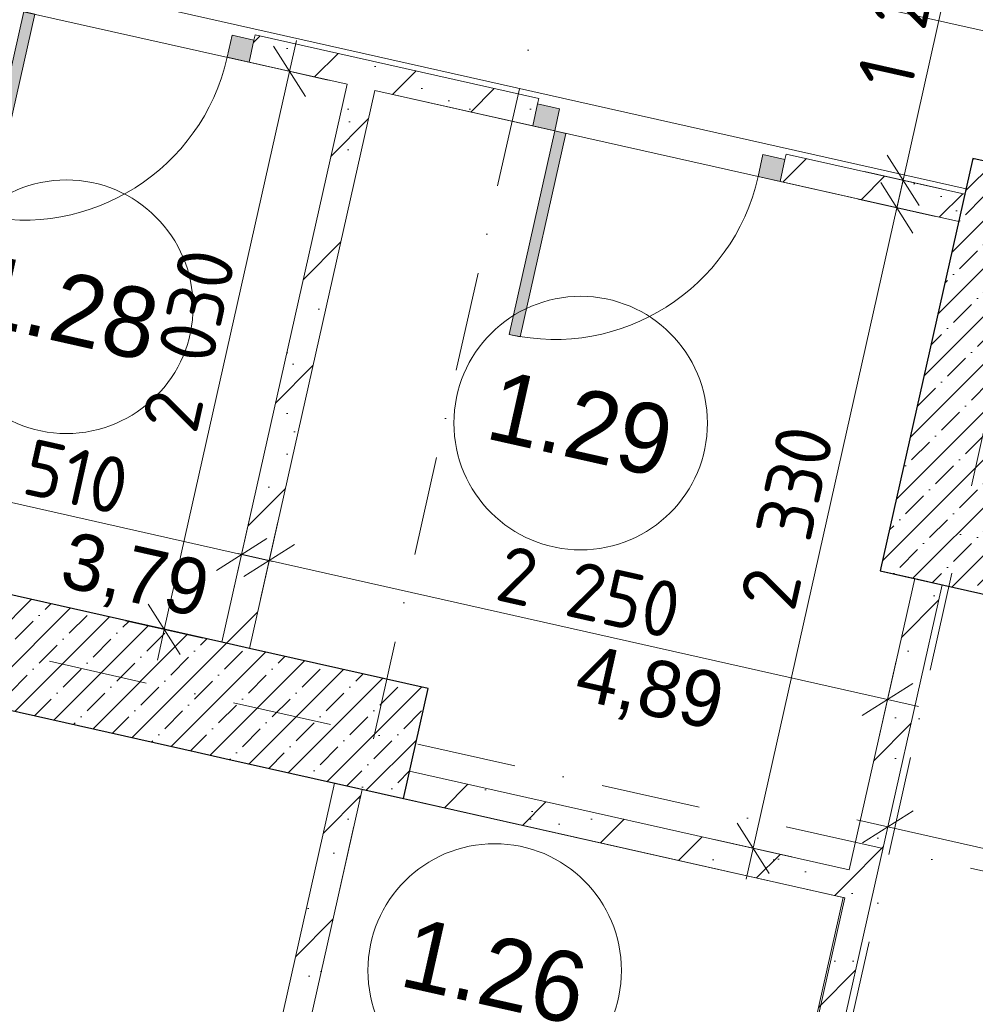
# Model space of a CAD drawing. Header units: millimetres. Extents: x -7218036 to -6934485, y 6013857 to 6210136.
# Tile 123 of 214: x -7192198 to -7188805, y 6194415 to 6197910. Entities that reach past the tile are written whole.
import ezdxf
from ezdxf.enums import TextEntityAlignment as Align

# ---------------------------------------------------------------- set-up
doc = ezdxf.new("R2010")
doc.units = ezdxf.units.MM
doc.header["$MEASUREMENT"] = 0
doc.linetypes.add('Штрихпунктирная', pattern=[670.277762, 352.777767, -176.388884, 0, -141.111112])
for name, color, linetype in [('S - автостоянка.АР', 7, 'Continuous'), ('АР-Стены_внутренние_пилоны.АР', 7, 'Continuous'), ('АР-Стены_Перегородки_100_.АР', 7, 'Continuous'), ('АР-Чертеж-Оси_Осевые размеры.АР', 7, 'Continuous'), ('АР-Чертеж-Размеры.АР', 7, 'Continuous')]:
    doc.layers.add(name, color=color, linetype=linetype)
for name, color, linetype, lineweight in [('АР-Лотки_Ном._пера__120', 7, 'Continuous', 0), ('АР-Стены_внутренние_пилоны.АР_Ном._пера__1', 7, 'Continuous', 30), ('АР-Стены_Перегородки_100_.АР_Ном._пера__1', 7, 'Continuous', 15), ('АР-Чертеж-Оси_Осевые размеры.АР_Ном._пера__120', 7, 'Continuous', 0), ('АР-Чертеж-Размеры.АР_Ном._пера__1', 7, 'Continuous', 0), ('Двери Archicad_Ном._пера__120', 7, 'Continuous', 0), ('Паспорта Зон Archicad_Ном._пера__1', 7, 'Continuous', 0)]:
    doc.layers.add(name, color=color, linetype=linetype, lineweight=lineweight)
doc.styles.add('РЎР“Р•РќР•Р\xa0Р\x98Р\xa0_РЎРўР\x98Р›Р¬_1', font='GOTHIC.TTF')
doc.styles.add('РЎР“Р•РќР•Р\xa0Р\x98Р\xa0_РЎРўР\x98Р›Р¬_4', font='GOST_Common.ttf')
doc.dimstyles.new('СГЕНЕРИР_СТИЛЬ__10', dxfattribs={"dimtxt": 200, "dimasz": 142.5, "dimexe": 0.18, "dimexo": 300000, "dimgap": 0, "dimtad": 1, "dimdec": 0, "dimzin": 0, "dimdsep": 46, "dimtxsty": 'РЎР“Р•РќР•Р\xa0Р\x98Р\xa0_РЎРўР\x98Р›Р¬_4', "dimblk": 'ARROWHEAD_6', "dimblk1": 'ARROWHEAD_6', "dimblk2": 'ARROWHEAD_6', "dimcen": 0.09, "dimclrd": 7, "dimclre": 7, "dimclrt": 7, "dimazin": 0, "dimtfac": 1, "dimtdec": 4, "dimtmove": 0, "dimatfit": 3, "dimfxl": 1, "dimtolj": 1, "dimtzin": 0, "dimarcsym": 0})
doc.dimstyles.new('СГЕНЕРИР_СТИЛЬ__16', dxfattribs={"dimtxt": 0.18, "dimasz": 182.4, "dimexe": 0.18, "dimexo": 0.0625, "dimgap": 0, "dimtad": 0, "dimtih": 1, "dimtoh": 1, "dimdec": 4, "dimzin": 0, "dimdsep": 46, "dimcen": 0.09, "dimadec": 0, "dimazin": 0, "dimtfac": 1, "dimtdec": 4, "dimtmove": 0, "dimatfit": 3, "dimldrblk": 'ARROWHEAD_11', "dimfxl": 1, "dimtolj": 1, "dimtzin": 0, "dimarcsym": 0})
pattern_1 = [(45, (-6566190.34, 6562677.8), (-169.70563, 169.70563), []), (90, (-6566360.05, 6562847.5), (-216, 0), [0, -144, 0, -216]), (155, (-6566190.34, 6563017.2), (91.285545, 195.76248), [0, -105.6, 0, -182.4])]
pattern_2 = [(45, (-6566190.34, 6562677.8), (-84.852814, 84.852814), []), (45, (-6566232.77, 6562720.22), (-84.852814, 84.852814), [90, -30, 0, -30])]

# ---------------------------------------------------------------- blocks, each defined once
blk = doc.blocks.new('Кладовая_1.28_14_6', base_point=(-7191618.9, 6197235.8))
at = {"layer": 'Паспорта Зон Archicad_Ном._пера__1', "color": 7, "linetype": 'Continuous', "lineweight": 0}
blk.add_circle((-7192031.9, 6196890.9), 450, dxfattribs=at)
at = {"layer": 'Паспорта Зон Archicad_Ном._пера__1', "color": 7, "lineweight": 0, "style": 'РЎР“Р•РќР•Р\xa0Р\x98Р\xa0_РЎРўР\x98Р›Р¬_1'}
for tag, height, p in [('ROOM_NUMBER', 250, (-7192031.9, 6196888.9)), ('ROOM_CALC_AREA', 200, (-7191786.1, 6195941.6))]:
    blk.add_attdef(tag, text='', height=height, rotation=347.3417, dxfattribs=at).set_placement(p, align=Align.MIDDLE_CENTER)
blk = doc.blocks.new('Кладовая_1.26_23_6', base_point=(-7190375.9, 6194575.2))
at = {"layer": 'Паспорта Зон Archicad_Ном._пера__1', "color": 7, "linetype": 'Continuous', "lineweight": 0}
blk.add_circle((-7190511.4, 6194535.1), 450, dxfattribs=at)
at = {"layer": 'Паспорта Зон Archicad_Ном._пера__1', "color": 7, "lineweight": 0, "style": 'РЎР“Р•РќР•Р\xa0Р\x98Р\xa0_РЎРўР\x98Р›Р¬_1'}
for tag, height, p in [('ROOM_NUMBER', 250, (-7190511.4, 6194533.1)), ('ROOM_CALC_AREA', 200, (-7190116.3, 6192594.4))]:
    blk.add_attdef(tag, text='', height=height, rotation=347.3417, dxfattribs=at).set_placement(p, align=Align.MIDDLE_CENTER)
blk = doc.blocks.new('Кладовая_1.29_34_6', base_point=(-7190114.4, 6196894.9))
at = {"layer": 'Паспорта Зон Archicad_Ном._пера__1', "color": 7, "linetype": 'Continuous', "lineweight": 0}
blk.add_circle((-7190206, 6196477.8), 450, dxfattribs=at)
at = {"layer": 'Паспорта Зон Archicad_Ном._пера__1', "color": 7, "lineweight": 0, "style": 'РЎР“Р•РќР•Р\xa0Р\x98Р\xa0_РЎРўР\x98Р›Р¬_1'}
for tag, height, p in [('ROOM_NUMBER', 250, (-7190206, 6196475.9)), ('ROOM_CALC_AREA', 200, (-7189958.8, 6195542.1))]:
    blk.add_attdef(tag, text='', height=height, rotation=347.3417, dxfattribs=at).set_placement(p, align=Align.MIDDLE_CENTER)
blk = doc.blocks.new('Стена_60_6', base_point=(-7189326.5, 6194334.8))
at = {"layer": 'АР-Стены_Перегородки_100_.АР', "linetype": 'Continuous', "lineweight": 0, "true_color": 0x000000}
h = blk.add_hatch(dxfattribs=at)
h.set_pattern_fill('БУТ__50__0006', color=18, style=0, pattern_type=2)
h.set_pattern_definition(pattern_1)
h.paths.add_polyline_path([(-7189277.7, 6194323.8), (-7188922.8, 6195904.3), (-7189020.3, 6195926.2), (-7189375.3, 6194345.7)])
at = {"layer": 'АР-Стены_Перегородки_100_.АР_Ном._пера__1', "color": 7, "linetype": 'Continuous', "lineweight": 15, "flags": 128}
for points in [[(-7189277.7, 6194323.8), (-7188922.8, 6195904.3)], [(-7189020.3, 6195926.2), (-7189252.6, 6194892.1)], [(-7188922.8, 6195904.3), (-7189020.3, 6195926.2)], [(-7189274.5, 6194794.6), (-7189375.3, 6194345.7)], [(-7189375.3, 6194345.7), (-7189277.7, 6194323.8)]]:
    blk.add_lwpolyline(points, dxfattribs=at)
blk = doc.blocks.new('Стена_130_6', base_point=(-7189214.8, 6194832.4))
at = {"layer": 'АР-Стены_Перегородки_100_.АР', "linetype": 'Continuous', "lineweight": 0, "true_color": 0x000000}
h = blk.add_hatch(dxfattribs=at)
h.set_pattern_fill('БУТ__50__0006', color=18, style=0, pattern_type=2)
h.set_pattern_definition(pattern_1)
h.paths.add_polyline_path([(-7189252.6, 6194892.1), (-7190813.7, 6195242.7), (-7190835.6, 6195145.2), (-7189274.5, 6194794.6)])
at = {"layer": 'АР-Стены_Перегородки_100_.АР_Ном._пера__1', "color": 7, "linetype": 'Continuous', "lineweight": 15, "flags": 128}
for points in [[(-7190813.7, 6195242.7), (-7190835.6, 6195145.2)], [(-7189252.6, 6194892.1), (-7190813.7, 6195242.7)], [(-7190835.6, 6195145.2), (-7189274.5, 6194794.6)]]:
    blk.add_lwpolyline(points, dxfattribs=at)
blk = doc.blocks.new('Металлическая Дверь 23[44]_6', base_point=(-6566190.3, 6562677.8))
at = {"layer": 'Двери Archicad_Ном._пера__120', "linetype": 'Continuous', "lineweight": 0, "true_color": 0xffffff}
for points in [[(-7190358.8, 6197610.4), (-7190376.4, 6197532.3), (-7190298.3, 6197514.8), (-7190280.8, 6197592.9)], [(-7190460.5, 6196792.8), (-7190421.4, 6196784), (-7190259.3, 6197506), (-7190298.3, 6197514.8)], [(-7189558.8, 6197430.7), (-7189576.3, 6197352.6), (-7189498.2, 6197335.1), (-7189480.7, 6197413.2)]]:
    blk.add_hatch(color=7, dxfattribs=at).paths.add_polyline_path(points)
at = {"layer": 'Двери Archicad_Ном._пера__120', "color": 7, "linetype": 'Continuous', "lineweight": 0}
for p, q in [((-7190358.8, 6197610.4), (-7190376.4, 6197532.3)), ((-7190376.4, 6197532.3), (-7190358.8, 6197610.4)), ((-7190376.4, 6197532.3), (-7190358.8, 6197610.4)), ((-7190358.8, 6197610.4), (-7190354.4, 6197629.9)), ((-7190280.8, 6197592.9), (-7190358.8, 6197610.4)), ((-7190298.3, 6197514.8), (-7190280.8, 6197592.9)), ((-7190460.5, 6196792.8), (-7190298.3, 6197514.8)), ((-7190259.3, 6197506), (-7190421.4, 6196784)), ((-7190376.4, 6197532.3), (-7190298.3, 6197514.8)), ((-7190298.3, 6197514.8), (-7190259.3, 6197506)), ((-7189480.7, 6197413.2), (-7189476.3, 6197432.7)), ((-7189558.8, 6197430.7), (-7189576.3, 6197352.6)), ((-7189480.7, 6197413.2), (-7189558.8, 6197430.7)), ((-7189498.2, 6197335.1), (-7189480.7, 6197413.2)), ((-7189498.2, 6197335.1), (-7189480.7, 6197413.2)), ((-7189498.2, 6197335.1), (-7189480.7, 6197413.2)), ((-7189576.3, 6197352.6), (-7189498.2, 6197335.1)), ((-7190421.4, 6196784), (-7190460.5, 6196792.8))]:
    blk.add_line(p, q, dxfattribs=at)
blk.add_arc((-7190298.3, 6197514.8), 740, 257.3419, 347.3419, dxfattribs=at)
blk = doc.blocks.new('Металлическая Дверь 23[45]_6', base_point=(-6566190.3, 6562677.8))
at = {"layer": 'Двери Archicad_Ном._пера__120', "linetype": 'Continuous', "lineweight": 0, "true_color": 0xffffff}
for points in [[(-7192243.9, 6198033.8), (-7192261.4, 6197955.7), (-7192183.4, 6197938.2), (-7192165.9, 6198016.2)], [(-7192345.5, 6197216.2), (-7192306.5, 6197207.4), (-7192144.4, 6197929.4), (-7192183.4, 6197938.2)], [(-7191443.8, 6197854.1), (-7191461.4, 6197776), (-7191383.3, 6197758.5), (-7191365.8, 6197836.5)]]:
    blk.add_hatch(color=7, dxfattribs=at).paths.add_polyline_path(points)
at = {"layer": 'Двери Archicad_Ном._пера__120', "color": 7, "linetype": 'Continuous', "lineweight": 0}
for p, q in [((-7192243.9, 6198033.8), (-7192261.4, 6197955.7)), ((-7192261.4, 6197955.7), (-7192243.9, 6198033.8)), ((-7192261.4, 6197955.7), (-7192243.9, 6198033.8)), ((-7192243.9, 6198033.8), (-7192239.5, 6198053.3)), ((-7192165.9, 6198016.2), (-7192243.9, 6198033.8)), ((-7192183.4, 6197938.2), (-7192165.9, 6198016.2)), ((-7192261.4, 6197955.7), (-7192183.4, 6197938.2)), ((-7192345.5, 6197216.2), (-7192183.4, 6197938.2)), ((-7192144.4, 6197929.4), (-7192306.5, 6197207.4)), ((-7192183.4, 6197938.2), (-7192144.4, 6197929.4)), ((-7191443.8, 6197854.1), (-7191461.4, 6197776)), ((-7191365.8, 6197836.5), (-7191443.8, 6197854.1)), ((-7191365.8, 6197836.5), (-7191361.4, 6197856.1)), ((-7191383.3, 6197758.5), (-7191365.8, 6197836.5)), ((-7191383.3, 6197758.5), (-7191365.8, 6197836.5)), ((-7191383.3, 6197758.5), (-7191365.8, 6197836.5)), ((-7191461.4, 6197776), (-7191383.3, 6197758.5)), ((-7192306.5, 6197207.4), (-7192345.5, 6197216.2))]:
    blk.add_line(p, q, dxfattribs=at)
blk.add_arc((-7192183.4, 6197938.2), 740, 257.3419, 347.3419, dxfattribs=at)
blk = doc.blocks.new('Стена_164_6', base_point=(-7188853.1, 6197241.5))
at = {"layer": 'АР-Стены_Перегородки_100_.АР', "linetype": 'Continuous', "lineweight": 0, "true_color": 0x000000}
h = blk.add_hatch(dxfattribs=at)
h.set_pattern_fill('БУТ__50__0006', color=18, style=0, pattern_type=2)
h.set_pattern_definition(pattern_1)
h.paths.add_polyline_path([(-7191383.3, 6197758.5), (-7190376.4, 6197532.3), (-7190354.4, 6197629.9), (-7191361.4, 6197856.1)])
h = blk.add_hatch(dxfattribs=at)
h.set_pattern_fill('БУТ__50__0006', color=18, style=0, pattern_type=2)
h.set_pattern_definition(pattern_1)
h.paths.add_polyline_path([(-7189498.2, 6197335.1), (-7188864, 6197192.7), (-7188842.1, 6197290.2), (-7189476.3, 6197432.7)])
at = {"layer": 'АР-Стены_Перегородки_100_.АР_Ном._пера__1', "color": 7, "linetype": 'Continuous', "lineweight": 15}
for p, q in [((-7191365.8, 6197836.5), (-7191361.4, 6197856.1)), ((-7191383.3, 6197758.5), (-7191365.8, 6197836.5)), ((-7190376.4, 6197532.3), (-7190358.8, 6197610.4)), ((-7190358.8, 6197610.4), (-7190354.4, 6197629.9)), ((-7189480.7, 6197413.2), (-7189476.3, 6197432.7)), ((-7189498.2, 6197335.1), (-7189480.7, 6197413.2))]:
    blk.add_line(p, q, dxfattribs=at)
at = {"layer": 'АР-Стены_Перегородки_100_.АР_Ном._пера__1', "color": 7, "linetype": 'Continuous', "lineweight": 15, "flags": 128}
for points in [[(-7190354.4, 6197629.9), (-7191361.4, 6197856.1)], [(-7191383.3, 6197758.5), (-7191035, 6197680.3)], [(-7190937.4, 6197658.3), (-7190376.4, 6197532.3)], [(-7188842.1, 6197290.2), (-7189476.3, 6197432.7)], [(-7189498.2, 6197335.1), (-7188864, 6197192.7)], [(-7188864, 6197192.7), (-7188842.1, 6197290.2)]]:
    blk.add_lwpolyline(points, dxfattribs=at)
at = {"layer": 'Двери Archicad_Ном._пера__120', "color": 7, "linetype": 'Continuous', "lineweight": 0}
for name in ['Металлическая Дверь 23[45]_6', 'Металлическая Дверь 23[44]_6']:
    blk.add_blockref(name, (-6566190.3, 6562677.8), dxfattribs=at)
blk = doc.blocks.new('Стена_181_6', base_point=(-7188898.4, 6195898.8))
at = {"layer": 'АР-Стены_внутренние_пилоны.АР', "linetype": 'Continuous', "lineweight": 0, "true_color": 0x000000}
h = blk.add_hatch(dxfattribs=at)
h.set_pattern_fill('ЖЕЛЕЗОБЕТОН__PROJECT__0006', color=18, style=0, pattern_type=2)
h.set_pattern_definition(pattern_2)
h.paths.add_polyline_path([(-7188654.5, 6195844), (-7188325.8, 6197307.5), (-7188813.6, 6197417.1), (-7189142.3, 6195953.6)])
at = {"layer": 'АР-Стены_внутренние_пилоны.АР_Ном._пера__1', "color": 7, "linetype": 'Continuous', "lineweight": 30, "flags": 128}
for points in [[(-7188813.6, 6197417.1), (-7189142.3, 6195953.6)], [(-7188325.8, 6197307.5), (-7188813.6, 6197417.1)], [(-7188654.5, 6195844), (-7188325.8, 6197307.5)], [(-7189142.3, 6195953.6), (-7188654.5, 6195844)]]:
    blk.add_lwpolyline(points, dxfattribs=at)
blk = doc.blocks.new('*D873', base_point=(-6566190.3, 6562677.8))
at = {"layer": 'АР-Чертеж-Размеры.АР_Ном._пера__1', "color": 7, "linetype": 'Continuous', "lineweight": 0, "transparency": 16777216}
for p, q in [((-7193940.8, 6194279.5), (-7193879.1, 6194554)), ((-7193820.3, 6194473.5), (-7193999.6, 6194360)), ((-7194019.7, 6194441.4), (-7193909.9, 6194416.8)), ((-7193909.9, 6194416.8), (-7191382.9, 6193849.2)), ((-7191413.8, 6193712), (-7191352.1, 6193986.4)), ((-7191472.6, 6193792.5), (-7191293.3, 6193905.9)), ((-7191382.9, 6193849.2), (-7191273.2, 6193824.6))]:
    blk.add_line(p, q, dxfattribs=at)
at = {"layer": 'АР-Чертеж-Размеры.АР_Ном._пера__1', "color": 7, "lineweight": 0, "transparency": 16777216, "insert": (-7192947.9, 6194241.7), "char_height": 200, "attachment_point": 7, "rotation": 347.3417, "style": 'РЎР“Р•РќР•Р\xa0Р\x98Р\xa0_РЎРўР\x98Р›Р¬_4'}
blk.add_mtext('\\A1;{\\pql;\\fGOST Common|b0|i0|c204|p0;\\W1.000000;2\xa0590}', dxfattribs=at)
blk = doc.blocks.new('ARROWHEAD_6')
at = {"color": 0, "linetype": 'Continuous', "lineweight": 0}
for p, q in [((-0.5, -0.5), (0.5, 0.5)), ((0, 0), (-1, 0))]:
    blk.add_line(p, q, dxfattribs=at)
blk = doc.blocks.new('*D874', base_point=(-6566190.3, 6562677.8))
at = {"layer": 'АР-Чертеж-Размеры.АР_Ном._пера__1', "color": 7, "linetype": 'Continuous', "lineweight": 0, "transparency": 16777216}
for p, q in [((-7189026.8, 6197152.4), (-7189140.3, 6197331.6)), ((-7189083.6, 6197242), (-7189058.9, 6197351.8)), ((-7188946.4, 6197211.2), (-7189220.8, 6197272.8)), ((-7189594.1, 6194968.8), (-7189083.6, 6197242)), ((-7189650.9, 6195058.4), (-7189537.4, 6194879.2)), ((-7189456.9, 6194938), (-7189731.3, 6194999.6)), ((-7189618.8, 6194859.1), (-7189594.1, 6194968.8))]:
    blk.add_line(p, q, dxfattribs=at)
at = {"layer": 'АР-Чертеж-Размеры.АР_Ном._пера__1', "color": 7, "lineweight": 0, "transparency": 16777216, "insert": (-7189447.6, 6195804), "char_height": 200, "attachment_point": 7, "rotation": 77.3417, "style": 'РЎР“Р•РќР•Р\xa0Р\x98Р\xa0_РЎРўР\x98Р›Р¬_4'}
blk.add_mtext('\\A1;{\\pql;\\fGOST Common|b0|i0|c204|p0;\\W1.000000;2\xa0330}', dxfattribs=at)
blk = doc.blocks.new('*D878', base_point=(-6566190.3, 6562677.8))
at = {"layer": 'АР-Чертеж-Размеры.АР_Ном._пера__1', "color": 7, "linetype": 'Continuous', "lineweight": 0, "transparency": 16777216}
for p, q in [((-7189085, 6195181.8), (-7189146.7, 6194907.4)), ((-7189026.2, 6195101.4), (-7189205.4, 6194987.9)), ((-7189115.8, 6195044.6), (-7189225.6, 6195069.3)), ((-7187242.5, 6194623.9), (-7189115.8, 6195044.6)), ((-7187211.7, 6194761.1), (-7187273.4, 6194486.7)), ((-7187332.2, 6194567.1), (-7187152.9, 6194680.6)), ((-7187132.8, 6194599.2), (-7187242.5, 6194623.9))]:
    blk.add_line(p, q, dxfattribs=at)
at = {"layer": 'АР-Чертеж-Размеры.АР_Ном._пера__1', "color": 7, "lineweight": 0, "transparency": 16777216, "insert": (-7188460.9, 6194938.5), "char_height": 200, "attachment_point": 7, "rotation": 347.3408, "style": 'РЎР“Р•РќР•Р\xa0Р\x98Р\xa0_РЎРўР\x98Р›Р¬_4'}
blk.add_mtext('\\A1;{\\pql;\\fGOST Common|b0|i0|c204|p0;\\W1.000000;1\xa0920}', dxfattribs=at)
blk = doc.blocks.new('*D882', base_point=(-6566190.3, 6562677.8))
at = {"layer": 'АР-Чертеж-Размеры.АР_Ном._пера__1', "color": 7, "linetype": 'Continuous', "lineweight": 0, "transparency": 16777216}
for p, q in [((-7192913.8, 6196205.6), (-7192852.1, 6196480)), ((-7192793.3, 6196399.5), (-7192972.5, 6196286)), ((-7192992.7, 6196367.4), (-7192882.9, 6196342.8)), ((-7192882.9, 6196342.8), (-7191409.7, 6196011.9)), ((-7191440.5, 6195874.7), (-7191378.9, 6196149.1)), ((-7191499.3, 6195955.1), (-7191320.1, 6196068.6)), ((-7191409.7, 6196011.9), (-7191299.9, 6195987.2))]:
    blk.add_line(p, q, dxfattribs=at)
at = {"layer": 'АР-Чертеж-Размеры.АР_Ном._пера__1', "color": 7, "lineweight": 0, "transparency": 16777216, "insert": (-7192408.3, 6196277.2), "char_height": 200, "attachment_point": 7, "rotation": 347.3417, "style": 'РЎР“Р•РќР•Р\xa0Р\x98Р\xa0_РЎРўР\x98Р›Р¬_4'}
blk.add_mtext('\\A1;{\\pql;\\fGOST Common|b0|i0|c204|p0;\\W1.000000;1\xa0510}', dxfattribs=at)
blk = doc.blocks.new('*D883', base_point=(-6566190.3, 6562677.8))
at = {"layer": 'АР-Чертеж-Размеры.АР_Ном._пера__1', "color": 7, "linetype": 'Continuous', "lineweight": 0, "transparency": 16777216}
for p, q in [((-7191342.9, 6195852.8), (-7191281.3, 6196127.2)), ((-7191222.5, 6196046.7), (-7191401.7, 6195933.2)), ((-7191421.9, 6196014.6), (-7191312.1, 6195990)), ((-7191312.1, 6195990), (-7189116.8, 6195496.9)), ((-7189147.6, 6195359.7), (-7189085.9, 6195634.1)), ((-7189206.4, 6195440.2), (-7189027.1, 6195553.6)), ((-7189116.8, 6195496.9), (-7189007, 6195472.2))]:
    blk.add_line(p, q, dxfattribs=at)
at = {"layer": 'АР-Чертеж-Размеры.АР_Ном._пера__1', "color": 7, "lineweight": 0, "transparency": 16777216, "insert": (-7190515.9, 6195852.1), "char_height": 200, "attachment_point": 7, "rotation": 347.3417, "style": 'РЎР“Р•РќР•Р\xa0Р\x98Р\xa0_РЎРўР\x98Р›Р¬_4'}
blk.add_mtext('\\A1;{\\pql;\\fGOST Common|b0|i0|c204|p0;\\W1.000000;2\xa0250}', dxfattribs=at)
blk = doc.blocks.new('*D885', base_point=(-6566190.3, 6562677.8))
at = {"layer": 'АР-Чертеж-Размеры.АР_Ном._пера__1', "color": 7, "linetype": 'Continuous', "lineweight": 0, "transparency": 16777216}
for p, q in [((-7188737.6, 6198440.3), (-7188851.1, 6198619.5)), ((-7188769.7, 6198639.7), (-7188794.3, 6198529.9)), ((-7188931.5, 6198560.7), (-7188657.1, 6198499.1)), ((-7188794.3, 6198529.9), (-7189061.7, 6197339.6)), ((-7189118.4, 6197429.2), (-7189004.9, 6197249.9)), ((-7189198.9, 6197370.4), (-7188924.5, 6197308.7)), ((-7189061.7, 6197339.6), (-7189086.3, 6197229.8))]:
    blk.add_line(p, q, dxfattribs=at)
at = {"layer": 'АР-Чертеж-Размеры.АР_Ном._пера__1', "color": 7, "lineweight": 0, "transparency": 16777216, "insert": (-7189032.3, 6197653), "char_height": 200, "attachment_point": 7, "rotation": 77.3419, "style": 'РЎР“Р•РќР•Р\xa0Р\x98Р\xa0_РЎРўР\x98Р›Р¬_4'}
blk.add_mtext('\\A1;{\\pql;\\fGOST Common|b0|i0|c204|p0;\\W1.000000;1\xa0220}', dxfattribs=at)
blk = doc.blocks.new('*D1151', base_point=(-6566190.3, 6562677.8))
at = {"layer": 'АР-Чертеж-Размеры.АР_Ном._пера__1', "color": 7, "linetype": 'Continuous', "lineweight": 0, "transparency": 16777216}
for p, q in [((-7191182.7, 6197636.6), (-7191296.2, 6197815.8)), ((-7191239.4, 6197726.2), (-7191214.8, 6197835.9)), ((-7191102.2, 6197695.4), (-7191376.6, 6197757)), ((-7191684.2, 6195745.7), (-7191239.4, 6197726.2)), ((-7191741, 6195835.3), (-7191627.5, 6195656.1)), ((-7191547, 6195714.9), (-7191821.4, 6195776.5)), ((-7191708.9, 6195636), (-7191684.2, 6195745.7))]:
    blk.add_line(p, q, dxfattribs=at)
at = {"layer": 'АР-Чертеж-Размеры.АР_Ном._пера__1', "color": 7, "lineweight": 0, "transparency": 16777216, "insert": (-7191570.5, 6196434.5), "char_height": 200, "attachment_point": 7, "rotation": 77.3417, "style": 'РЎР“Р•РќР•Р\xa0Р\x98Р\xa0_РЎРўР\x98Р›Р¬_4'}
blk.add_mtext('\\A1;{\\pql;\\fGOST Common|b0|i0|c204|p0;\\W1.000000;2\xa0030}', dxfattribs=at)
blk = doc.blocks.new('ARROWHEAD_11')
at = {"color": 0, "linetype": 'Continuous', "lineweight": 0}
blk.add_line((0, 0), (-1, 0), dxfattribs=at)
at = {"color": 0, "linetype": 'Continuous', "lineweight": 0, "const_width": 0.25, "flags": 128}
blk.add_lwpolyline([(-0.125, 0, 1), (0.125, 0, 1)], format="xyb", close=True, dxfattribs=at)
blk = doc.blocks.new('Стена_302_6', base_point=(-7190791.8, 6195340.3))
at = {"layer": 'АР-Стены_внутренние_пилоны.АР', "linetype": 'Continuous', "lineweight": 0, "true_color": 0x000000}
h = blk.add_hatch(dxfattribs=at)
h.set_pattern_fill('ЖЕЛЕЗОБЕТОН__PROJECT__0006', color=18, style=0, pattern_type=2)
h.set_pattern_definition(pattern_2)
h.paths.add_polyline_path([(-7193737.5, 6196206.9), (-7193825.1, 6195816.6), (-7193704.1, 6195789.4), (-7193616.5, 6196179.7)])
h = blk.add_hatch(dxfattribs=at)
h.set_pattern_fill('ЖЕЛЕЗОБЕТОН__PROJECT__0006', color=18, style=0, pattern_type=2)
h.set_pattern_definition(pattern_2)
h.paths.add_polyline_path([(-7193616.5, 6196179.7), (-7193704.1, 6195789.4), (-7193606.6, 6195767.5), (-7193518.9, 6196157.8)])
h = blk.add_hatch(dxfattribs=at)
h.set_pattern_fill('ЖЕЛЕЗОБЕТОН__PROJECT__0006', color=18, style=0, pattern_type=2)
h.set_pattern_definition(pattern_2)
h.paths.add_polyline_path([(-7193518.9, 6196157.8), (-7193606.6, 6195767.5), (-7191567.4, 6195309.5), (-7191479.8, 6195699.8)])
h = blk.add_hatch(dxfattribs=at)
h.set_pattern_fill('ЖЕЛЕЗОБЕТОН__PROJECT__0006', color=18, style=0, pattern_type=2)
h.set_pattern_definition(pattern_2)
h.paths.add_polyline_path([(-7191469.9, 6195287.6), (-7191382.2, 6195677.9), (-7191479.8, 6195699.8), (-7191567.4, 6195309.5)])
h = blk.add_hatch(dxfattribs=at)
h.set_pattern_fill('ЖЕЛЕЗОБЕТОН__PROJECT__0006', color=18, style=0, pattern_type=2)
h.set_pattern_definition(pattern_2)
h.paths.add_polyline_path([(-7191382.2, 6195677.9), (-7191469.9, 6195287.6), (-7190835.6, 6195145.2), (-7190748, 6195535.4)])
at = {"layer": 'АР-Стены_внутренние_пилоны.АР_Ном._пера__1', "color": 7, "linetype": 'Continuous', "lineweight": 30, "flags": 128}
for points in [[(-7193737.5, 6196206.9), (-7193825.1, 6195816.6)], [(-7193616.5, 6196179.7), (-7193737.5, 6196206.9)], [(-7191479.8, 6195699.8), (-7193518.9, 6196157.8)], [(-7193825.1, 6195816.6), (-7193704.1, 6195789.4)], [(-7193606.6, 6195767.5), (-7191567.4, 6195309.5)], [(-7190748, 6195535.4), (-7191382.2, 6195677.9)], [(-7190835.6, 6195145.2), (-7190748, 6195535.4)], [(-7191469.9, 6195287.6), (-7190835.6, 6195145.2)]]:
    blk.add_lwpolyline(points, dxfattribs=at)
at = {"layer": 'АР-Стены_Перегородки_100_.АР_Ном._пера__1', "color": 7, "linetype": 'Continuous', "lineweight": 30}
for p, q in [((-7193518.9, 6196157.8), (-7193616.5, 6196179.7)), ((-7193704.1, 6195789.4), (-7193606.6, 6195767.5)), ((-7191382.2, 6195677.9), (-7191479.8, 6195699.8)), ((-7191567.4, 6195309.5), (-7191469.9, 6195287.6))]:
    blk.add_line(p, q, dxfattribs=at)
blk = doc.blocks.new('Стена_303_6', base_point=(-7190975.2, 6197718.1))
at = {"layer": 'АР-Стены_Перегородки_100_.АР', "linetype": 'Continuous', "lineweight": 0, "true_color": 0x000000}
h = blk.add_hatch(dxfattribs=at)
h.set_pattern_fill('БУТ__50__0006', color=18, style=0, pattern_type=2)
h.set_pattern_definition(pattern_1)
h.paths.add_polyline_path([(-7191382.2, 6195677.9), (-7190937.4, 6197658.3), (-7191035, 6197680.3), (-7191479.8, 6195699.8)])
at = {"layer": 'АР-Стены_Перегородки_100_.АР_Ном._пера__1', "color": 7, "linetype": 'Continuous', "lineweight": 30}
for p, q in [((-7191382.2, 6195677.9), (-7191479.8, 6195699.8)), ((-7191567.4, 6195309.5), (-7191469.9, 6195287.6))]:
    blk.add_line(p, q, dxfattribs=at)
at = {"layer": 'АР-Стены_Перегородки_100_.АР_Ном._пера__1', "color": 7, "linetype": 'Continuous', "lineweight": 15, "flags": 128}
for points in [[(-7191035, 6197680.3), (-7191479.8, 6195699.8)], [(-7191382.2, 6195677.9), (-7190937.4, 6197658.3)], [(-7191567.4, 6195309.5), (-7191469.9, 6195287.6)]]:
    blk.add_lwpolyline(points, dxfattribs=at)
blk = doc.blocks.new('Стена_336_6', base_point=(-7191030.8, 6195189))
at = {"layer": 'АР-Стены_Перегородки_100_.АР', "linetype": 'Continuous', "lineweight": 0, "true_color": 0x000000}
h = blk.add_hatch(dxfattribs=at)
h.set_pattern_fill('БУТ__50__0006', color=18, style=0, pattern_type=2)
h.set_pattern_definition(pattern_1)
h.paths.add_polyline_path([(-7191595.6, 6192446.1), (-7190982, 6195178), (-7191079.6, 6195200), (-7191693.1, 6192468)])
at = {"layer": 'АР-Стены_Перегородки_100_.АР_Ном._пера__1', "color": 7, "linetype": 'Continuous', "lineweight": 15, "flags": 128}
for points in [[(-7191079.6, 6195200), (-7191693.1, 6192468)], [(-7191079.6, 6195200), (-7190982, 6195178)], [(-7191545.2, 6192670.4), (-7190982, 6195178)], [(-7191595.6, 6192446.1), (-7191567.1, 6192572.8)]]:
    blk.add_lwpolyline(points, dxfattribs=at)
blk = doc.blocks.new('Стандартный Маркер Сетки[164]_6', base_point=(-7204841.5, 6198495.8))
at = {"layer": 'АР-Чертеж-Оси_Осевые размеры.АР_Ном._пера__120', "color": 7, "linetype": 'Штрихпунктирная', "lineweight": 0}
blk.add_line((-7203865.8, 6198276.7), (-7179746.9, 6192859.7), dxfattribs=at)
at = {"layer": 'АР-Чертеж-Оси_Осевые размеры.АР_Ном._пера__120', "color": 7, "lineweight": 0, "style": 'РЎР“Р•РќР•Р\xa0Р\x98Р\xa0_РЎРўР\x98Р›Р¬_1'}
blk.add_attdef('AC_MarkerText_1', text='', height=350, rotation=347.3417, dxfattribs=at).set_placement((-7205259.5, 6198786.5), align=Align.TOP_CENTER)
blk = doc.blocks.new('Стандартный Маркер Сетки[214]_6', base_point=(-7204841.5, 6198495.8))
at = {"layer": 'АР-Чертеж-Оси_Осевые размеры.АР_Ном._пера__120', "color": 7, "linetype": 'Штрихпунктирная', "lineweight": 0}
blk.add_line((-7203865.8, 6198276.7), (-7179746.9, 6192859.7), dxfattribs=at)
at = {"layer": 'АР-Чертеж-Оси_Осевые размеры.АР_Ном._пера__120', "color": 7, "lineweight": 0, "style": 'РЎР“Р•РќР•Р\xa0Р\x98Р\xa0_РЎРўР\x98Р›Р¬_1'}
blk.add_attdef('AC_MarkerText_1', text='', height=350, rotation=347.3417, dxfattribs=at).set_placement((-7205259.5, 6198786.5), align=Align.TOP_CENTER)
blk = doc.blocks.new('Стандартный Маркер Сетки[234]_6', base_point=(-7189470, 6201910.2))
at = {"layer": 'АР-Чертеж-Оси_Осевые размеры.АР_Ном._пера__120', "color": 7, "linetype": 'Штрихпунктирная', "lineweight": 0}
blk.add_line((-7189689.1, 6200934.5), (-7204461.2, 6135162.5), dxfattribs=at)
at = {"layer": 'АР-Чертеж-Оси_Осевые размеры.АР_Ном._пера__120', "color": 7, "lineweight": 0, "style": 'РЎР“Р•РќР•Р\xa0Р\x98Р\xa0_РЎРўР\x98Р›Р¬_1'}
blk.add_attdef('AC_MarkerText_1', text='', height=350, rotation=347.3417, dxfattribs=at).set_placement((-7204719.9, 6133880.1), align=Align.TOP_CENTER)
blk = doc.blocks.new('Стандартный Маркер Сетки[242]_6', base_point=(-7187640.5, 6201499.3))
at = {"layer": 'АР-Чертеж-Оси_Осевые размеры.АР_Ном._пера__120', "color": 7, "linetype": 'Штрихпунктирная', "lineweight": 0}
blk.add_line((-7187859.7, 6200523.6), (-7202631.7, 6134751.7), dxfattribs=at)
at = {"layer": 'АР-Чертеж-Оси_Осевые размеры.АР_Ном._пера__120', "color": 7, "lineweight": 0, "style": 'РЎР“Р•РќР•Р\xa0Р\x98Р\xa0_РЎРўР\x98Р›Р¬_1'}
blk.add_attdef('AC_MarkerText_1', text='', height=350, rotation=347.3417, dxfattribs=at).set_placement((-7202890.5, 6133469.2), align=Align.TOP_CENTER)

msp = doc.modelspace()

# ---------------------------------------------------------------- linework, layer by layer
at = {"layer": 'S - автостоянка.АР', "color": 254, "linetype": 'Continuous', "lineweight": 0, "true_color": 0xbfdfdf, "flags": 128}
msp.add_lwpolyline([(-7190030.7, 6191382.1), (-7189851, 6192182.3), (-7191568.2, 6192568), (-7191617.5, 6192348.5), (-7194359.1, 6192964.3), (-7193723.7, 6195793.8), (-7193825.1, 6195816.6), (-7193737.5, 6196206.9), (-7193616.5, 6196179.7), (-7193320.7, 6197496.7), (-7192754.8, 6197369.6), (-7192579.5, 6198150.1), (-7188837.7, 6197309.8), (-7188813.6, 6197417.1), (-7188325.8, 6197307.5)], dxfattribs=at)
for points in [[(-7193518.9, 6196157.8), (-7191479.8, 6195699.8), (-7191035, 6197680.3), (-7192508.2, 6198011.1), (-7192679.2, 6197250.1), (-7193245, 6197377.2)], [(-7191382.2, 6195677.9), (-7190748, 6195535.4), (-7190813.7, 6195242.7), (-7189252.6, 6194892.1), (-7189020.3, 6195926.2), (-7189142.3, 6195953.6), (-7188864, 6197192.7), (-7190937.4, 6197658.3)], [(-7189277.7, 6194323.8), (-7187403.9, 6193903), (-7187062, 6195425), (-7186770.6, 6196722.5), (-7188376.2, 6197083.1), (-7188654.7, 6195843.1), (-7188923, 6195903.4)], [(-7194220.1, 6193035.6), (-7191693.2, 6192468), (-7191079.6, 6195200), (-7192982.2, 6195627.3), (-7193606.6, 6195767.5)], [(-7190982, 6195178), (-7191545.2, 6192670.4), (-7189830.9, 6192285.4), (-7189507.1, 6193726.9), (-7189267.7, 6194793), (-7190828.8, 6195143.6)]]:
    msp.add_lwpolyline(points, close=True, dxfattribs=at)
at = {"layer": 'АР-Лотки_Ном._пера__120', "color": 7, "linetype": 'Continuous', "lineweight": 0}
msp.add_line((-7186156.3, 6197281.5), (-7190349.3, 6198223.2), dxfattribs=at)

# ---------------------------------------------------------------- block references
at = {"layer": 'S - автостоянка.АР', "color": 7, "linetype": 'Continuous', "lineweight": 0}
for name, p, values in [('Кладовая_1.28_14_6', (-7191618.9, 6197235.8), {'ROOM_NUMBER': '1.28', 'ROOM_CALC_AREA': '3,79'}), ('Кладовая_1.29_34_6', (-7190114.4, 6196894.9), {'ROOM_NUMBER': '1.29', 'ROOM_CALC_AREA': '4,89'}), ('Кладовая_1.26_23_6', (-7190375.9, 6194575.2), {'ROOM_NUMBER': '1.26', 'ROOM_CALC_AREA': '4,52'})]:
    msp.add_blockref(name, p, dxfattribs=at).add_auto_attribs(values)
at = {"layer": 'АР-Стены_внутренние_пилоны.АР', "color": 7, "lineweight": 0}
for name, p in [('Стена_181_6', (-7188898.4, 6195898.8)), ('Стена_302_6', (-7190791.8, 6195340.3))]:
    msp.add_blockref(name, p, dxfattribs=at)
at = {"layer": 'АР-Стены_Перегородки_100_.АР', "color": 7, "lineweight": 0}
for name, p in [('Стена_164_6', (-7188853.1, 6197241.5)), ('Стена_303_6', (-7190975.2, 6197718.1)), ('Стена_60_6', (-7189326.5, 6194334.8)), ('Стена_130_6', (-7189214.8, 6194832.4)), ('Стена_336_6', (-7191030.8, 6195189))]:
    msp.add_blockref(name, p, dxfattribs=at)
at = {"layer": 'АР-Чертеж-Оси_Осевые размеры.АР', "color": 8, "linetype": 'Continuous', "lineweight": 15}
for name, p in [('Стандартный Маркер Сетки[234]_6', (-7189470, 6201910.2)), ('Стандартный Маркер Сетки[242]_6', (-7187640.5, 6201499.3)), ('Стандартный Маркер Сетки[164]_6', (-7204841.5, 6198495.8)), ('Стандартный Маркер Сетки[214]_6', (-7204841.5, 6198495.8))]:
    msp.add_blockref(name, p, dxfattribs=at)

# ---------------------------------------------------------------- dimensions: what is measured, and where the dimension line sits
at = {"layer": 'АР-Чертеж-Размеры.АР', "color": 7, "linetype": 'Continuous', "lineweight": 0}
for base, p1, p2, angle, picture, middle, turn in [((-7189061.7, 6197339.6), (-7189530.9, 6198695.3), (-7186829.7, 6196838.3), 257.3419, '*D885', (-7189054.7, 6198009.7), 77.3419), ((-7191239.4, 6197726.2), (-7191549.1, 6195715.4), (-7189346.7, 6197301.1), 77.3417, '*D1151', (-7191592.9, 6196791.2), 77.3417), ((-7191409.7, 6196011.9), (-7192593.7, 6197630.6), (-7191595.9, 6195182.6), 347.3417, '*D882', (-7192051.7, 6196299.5), 347.3417), ((-7189083.6, 6197242), (-7190033.1, 6195067.4), (-7189346.7, 6197301.1), 77.3417, '*D874', (-7189469.9, 6196160.6), 77.3417), ((-7189116.8, 6195496.9), (-7191498.4, 6195160.7), (-7189197.8, 6195136), 347.3417, '*D883', (-7190159.2, 6195874.5), 347.3417), ((-7189115.8, 6195044.6), (-7187214.7, 6194748), (-7189100.2, 6195114), 167.3408, '*D878', (-7188104.3, 6194960.9), 347.3408), ((-7191382.9, 6193849.2), (-7193913.4, 6194401.5), (-7191338, 6194049.4), 347.3417, '*D873', (-7192591.2, 6194264.1), 347.3417)]:
    dim = msp.add_linear_dim(base=base, p1=p1, p2=p2, angle=angle, dimstyle='СГЕНЕРИР_СТИЛЬ__10', dxfattribs=at)
    dim.commit()
    dim.dimension.update_dxf_attribs({"geometry": picture, "text_midpoint": middle, "dimtype": 160, "text_rotation": turn})

# ---------------------------------------------------------------- leaders
at = {"layer": 'АР-Лотки_Ном._пера__120', "color": 7, "linetype": 'Continuous', "lineweight": 0, "annotation_type": 0, "has_hookline": 1, "hookline_direction": 0, "text_width": 768.4, "horizontal_direction": (0.975694, -0.219136, 0)}
msp.add_leader([(-7193062.6, 6197889.8), (-7192672.6, 6198203.2), (-7192020.5, 6198056.7)], dimstyle='СГЕНЕРИР_СТИЛЬ__16', dxfattribs=at)

doc.saveas('drawing.dxf')
